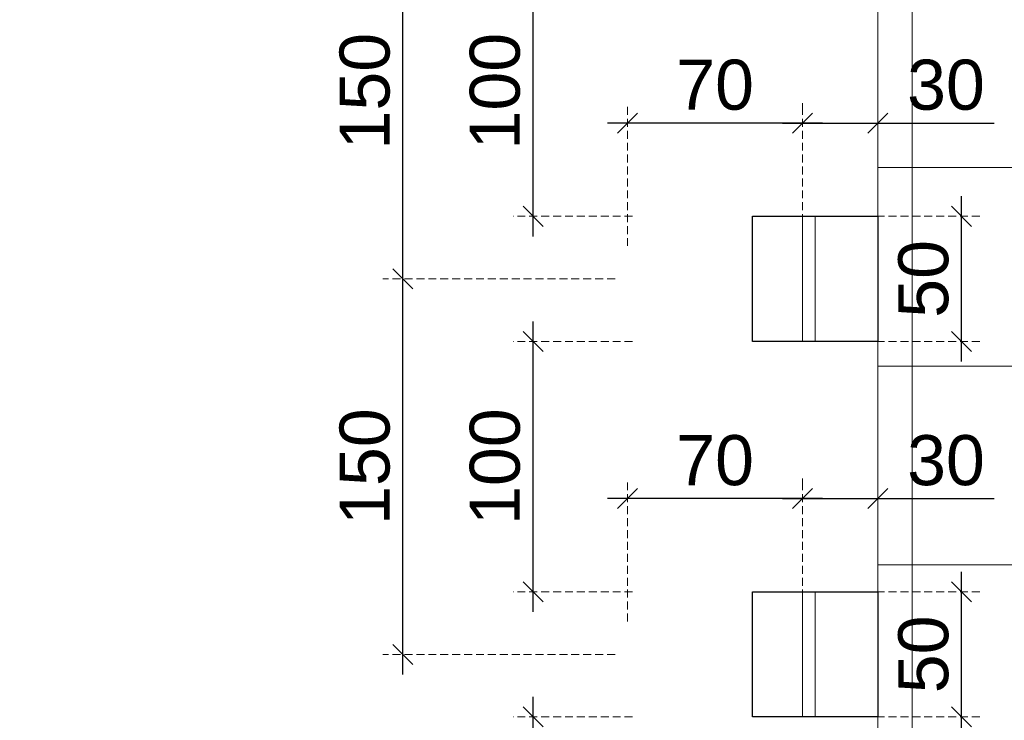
# Model space of a CAD drawing. Header units: millimetres. Extents: x 3652085 to 3778338, y -303702 to -273644.
# Tile 254 of 256: x 3690332 to 3690726, y -277391 to -277112. Entities that reach past the tile are written whole.
import ezdxf

# ---------------------------------------------------------------- set-up
doc = ezdxf.new("R2010")
doc.units = ezdxf.units.MM
doc.header["$PDMODE"] = 34
doc.linetypes.add('HIDDEN2', pattern=[4.7625, 3.175, -1.5875])
doc.layers.add('!!!! BALCONY', color=7, linetype='Continuous')
doc.layers.add('!!!! GAIZIS AIVANI', color=7, linetype='Continuous')
for name, color, linetype, lineweight in [('004 Brick Wall', 7, 'Continuous', 0), ('DETAIL-GRILL (HAUSART)', 250, 'Continuous', 5), ('DIM-03    (HAUSART)', 111, 'Continuous', 5), ('METAL-CONSTRUCTION (HAUSART)', 186, 'Continuous', 5), ('SYMBOL-DETAIL    (HAUSART)', 2, 'Continuous', 5)]:
    doc.layers.add(name, color=color, linetype=linetype, lineweight=lineweight)
doc.styles.add('1-10 Eng HA', font='arial.ttf', dxfattribs={"height": 20})
doc.dimstyles.new('1-10 Eng HA', dxfattribs={"dimtxt": 20, "dimasz": 8, "dimexe": 8, "dimexo": 5, "dimgap": 5, "dimtad": 1, "dimdec": 0, "dimlfac": -1, "dimzin": 0, "dimdsep": 46, "dimtxsty": '1-10 Eng HA', "dimblk": 'OBLIQUE', "dimcen": 0.09, "dimdle": 8, "dimclrd": 256, "dimclre": 256, "dimclrt": 256, "dimadec": 0, "dimazin": 0, "dimtfac": 1, "dimtdec": 0, "dimtofl": 0, "dimtmove": 0, "dimatfit": 3, "dimldrblk": 'OBLIQUE', "dimfxl": 1, "dimtolj": 1, "dimtzin": 0, "dimlwe": 0, "dimarcsym": 0})

# ---------------------------------------------------------------- blocks, each defined once
blk = doc.blocks.new('12')
at = {"layer": '!!!! GAIZIS AIVANI', "color": 7}
for points in [[(2049.18, 50), (2049.18, 0), (1999.18, 0), (1999.18, 50), (2049.18, 50)], [(2199.18, 50), (2199.18, 0), (2149.18, 0), (2149.18, 50), (2199.18, 50)]]:
    blk.add_lwpolyline(points, close=True, dxfattribs=at)
blk = doc.blocks.new('_Oblique')
at = {"color": 0, "linetype": 'ByBlock', "lineweight": -2}
blk.add_line((-0.5, -0.5), (0.5, 0.5), dxfattribs=at)
blk = doc.blocks.new('*D361')
at = {"layer": 'Defpoints', "color": 0, "lineweight": 0, "transparency": 16777216}
for p in [(3690636.51, -277190.07), (3690708.82, -277190.07), (3690636.51, -277240.07)]:
    blk.add_point(p, dxfattribs=at)
at = {"layer": 'DIM-03    (HAUSART)', "lineweight": -2, "transparency": 16777216}
blk.add_line((3690708.82, -277248.07), (3690708.82, -277182.07), dxfattribs=at)
at = {"layer": 'DIM-03    (HAUSART)', "linetype": 'HIDDEN2', "lineweight": 0, "transparency": 16777216}
for p, q in [((3690641.51, -277190.07), (3690716.82, -277190.07)), ((3690641.51, -277240.07), (3690716.82, -277240.07))]:
    blk.add_line(p, q, dxfattribs=at)
at = {"layer": 'DIM-03    (HAUSART)', "lineweight": -2, "transparency": 16777216, "xscale": 8, "yscale": 8, "zscale": 8}
for p, rotation in [((3690708.82, -277190.07), 90), ((3690708.82, -277240.07), 270)]:
    blk.add_blockref('_Oblique', p, dxfattribs=dict(at, rotation=rotation))
at = {"layer": 'DIM-03    (HAUSART)', "transparency": 16777216, "insert": (3690693.61, -277215.07), "char_height": 20, "attachment_point": 5, "rotation": 90, "style": '1-10 Eng HA'}
blk.add_mtext('\\A1;50', dxfattribs=at)
blk = doc.blocks.new('*D362')
at = {"layer": 'Defpoints', "color": 0, "lineweight": 0, "transparency": 16777216}
for p in [(3690575.27, -277152.83), (3690575.27, -277206.92), (3690645.27, -277206.92)]:
    blk.add_point(p, dxfattribs=at)
at = {"layer": 'DIM-03    (HAUSART)', "linetype": 'HIDDEN2', "lineweight": 0, "transparency": 16777216}
for p, q in [((3690575.27, -277201.92), (3690575.27, -277144.83)), ((3690645.27, -277201.92), (3690645.27, -277144.83))]:
    blk.add_line(p, q, dxfattribs=at)
at = {"layer": 'DIM-03    (HAUSART)', "lineweight": -2, "transparency": 16777216}
blk.add_line((3690653.27, -277152.83), (3690567.27, -277152.83), dxfattribs=at)
at = {"layer": 'DIM-03    (HAUSART)', "lineweight": -2, "transparency": 16777216, "xscale": 8, "yscale": 8, "zscale": 8, "rotation": 180}
blk.add_blockref('_Oblique', (3690575.27, -277152.83), dxfattribs=at)
at = {"layer": 'DIM-03    (HAUSART)', "lineweight": -2, "transparency": 16777216, "xscale": 8, "yscale": 8, "zscale": 8}
blk.add_blockref('_Oblique', (3690645.27, -277152.83), dxfattribs=at)
at = {"layer": 'DIM-03    (HAUSART)', "transparency": 16777216, "insert": (3690610.27, -277137.62), "char_height": 20, "attachment_point": 5, "style": '1-10 Eng HA'}
blk.add_mtext('\\A1;70', dxfattribs=at)
blk = doc.blocks.new('*D363')
at = {"layer": 'Defpoints', "color": 0, "lineweight": 0, "transparency": 16777216}
for p in [(3690645.27, -277152.83), (3690675.27, -277152.83), (3690675.27, -277152.83)]:
    blk.add_point(p, dxfattribs=at)
at = {"layer": 'DIM-03    (HAUSART)', "linetype": 'HIDDEN2', "lineweight": 0, "transparency": 16777216}
for p, q in [((3690645.27, -277147.83), (3690645.27, -277144.83)), ((3690675.27, -277147.83), (3690675.27, -277144.83))]:
    blk.add_line(p, q, dxfattribs=at)
at = {"layer": 'DIM-03    (HAUSART)', "lineweight": -2, "transparency": 16777216}
for p, q in [((3690637.27, -277152.83), (3690675.27, -277152.83)), ((3690675.27, -277152.83), (3690721.84, -277152.83))]:
    blk.add_line(p, q, dxfattribs=at)
at = {"layer": 'DIM-03    (HAUSART)', "lineweight": -2, "transparency": 16777216, "xscale": 8, "yscale": 8, "zscale": 8, "rotation": 180}
blk.add_blockref('_Oblique', (3690645.27, -277152.83), dxfattribs=at)
at = {"layer": 'DIM-03    (HAUSART)', "lineweight": -2, "transparency": 16777216, "xscale": 8, "yscale": 8, "zscale": 8}
blk.add_blockref('_Oblique', (3690675.27, -277152.83), dxfattribs=at)
at = {"layer": 'DIM-03    (HAUSART)', "transparency": 16777216, "insert": (3690702.56, -277137.62), "char_height": 20, "attachment_point": 5, "style": '1-10 Eng HA'}
blk.add_mtext('\\A1;30', dxfattribs=at)
blk = doc.blocks.new('*D364')
at = {"layer": 'Defpoints', "color": 0, "lineweight": 0, "transparency": 16777216}
for p in [(3690636.51, -277340.07), (3690708.82, -277340.07), (3690636.51, -277390.07)]:
    blk.add_point(p, dxfattribs=at)
at = {"layer": 'DIM-03    (HAUSART)', "lineweight": -2, "transparency": 16777216}
blk.add_line((3690708.82, -277398.07), (3690708.82, -277332.07), dxfattribs=at)
at = {"layer": 'DIM-03    (HAUSART)', "linetype": 'HIDDEN2', "lineweight": 0, "transparency": 16777216}
for p, q in [((3690641.51, -277340.07), (3690716.82, -277340.07)), ((3690641.51, -277390.07), (3690716.82, -277390.07))]:
    blk.add_line(p, q, dxfattribs=at)
at = {"layer": 'DIM-03    (HAUSART)', "lineweight": -2, "transparency": 16777216, "xscale": 8, "yscale": 8, "zscale": 8}
for p, rotation in [((3690708.82, -277340.07), 90), ((3690708.82, -277390.07), 270)]:
    blk.add_blockref('_Oblique', p, dxfattribs=dict(at, rotation=rotation))
at = {"layer": 'DIM-03    (HAUSART)', "transparency": 16777216, "insert": (3690693.61, -277365.07), "char_height": 20, "attachment_point": 5, "rotation": 90, "style": '1-10 Eng HA'}
blk.add_mtext('\\A1;50', dxfattribs=at)
blk = doc.blocks.new('*D365')
at = {"layer": 'Defpoints', "color": 0, "lineweight": 0, "transparency": 16777216}
for p in [(3690575.27, -277302.83), (3690575.27, -277356.92), (3690645.27, -277356.92)]:
    blk.add_point(p, dxfattribs=at)
at = {"layer": 'DIM-03    (HAUSART)', "linetype": 'HIDDEN2', "lineweight": 0, "transparency": 16777216}
for p, q in [((3690575.27, -277351.92), (3690575.27, -277294.83)), ((3690645.27, -277351.92), (3690645.27, -277294.83))]:
    blk.add_line(p, q, dxfattribs=at)
at = {"layer": 'DIM-03    (HAUSART)', "lineweight": -2, "transparency": 16777216}
blk.add_line((3690653.27, -277302.83), (3690567.27, -277302.83), dxfattribs=at)
at = {"layer": 'DIM-03    (HAUSART)', "lineweight": -2, "transparency": 16777216, "xscale": 8, "yscale": 8, "zscale": 8, "rotation": 180}
blk.add_blockref('_Oblique', (3690575.27, -277302.83), dxfattribs=at)
at = {"layer": 'DIM-03    (HAUSART)', "lineweight": -2, "transparency": 16777216, "xscale": 8, "yscale": 8, "zscale": 8}
blk.add_blockref('_Oblique', (3690645.27, -277302.83), dxfattribs=at)
at = {"layer": 'DIM-03    (HAUSART)', "transparency": 16777216, "insert": (3690610.27, -277287.62), "char_height": 20, "attachment_point": 5, "style": '1-10 Eng HA'}
blk.add_mtext('\\A1;70', dxfattribs=at)
blk = doc.blocks.new('*D366')
at = {"layer": 'Defpoints', "color": 0, "lineweight": 0, "transparency": 16777216}
for p in [(3690645.27, -277302.83), (3690675.27, -277302.83), (3690675.27, -277302.83)]:
    blk.add_point(p, dxfattribs=at)
at = {"layer": 'DIM-03    (HAUSART)', "linetype": 'HIDDEN2', "lineweight": 0, "transparency": 16777216}
for p, q in [((3690645.27, -277297.83), (3690645.27, -277294.83)), ((3690675.27, -277297.83), (3690675.27, -277294.83))]:
    blk.add_line(p, q, dxfattribs=at)
at = {"layer": 'DIM-03    (HAUSART)', "lineweight": -2, "transparency": 16777216}
for p, q in [((3690637.27, -277302.83), (3690675.27, -277302.83)), ((3690675.27, -277302.83), (3690721.84, -277302.83))]:
    blk.add_line(p, q, dxfattribs=at)
at = {"layer": 'DIM-03    (HAUSART)', "lineweight": -2, "transparency": 16777216, "xscale": 8, "yscale": 8, "zscale": 8, "rotation": 180}
blk.add_blockref('_Oblique', (3690645.27, -277302.83), dxfattribs=at)
at = {"layer": 'DIM-03    (HAUSART)', "lineweight": -2, "transparency": 16777216, "xscale": 8, "yscale": 8, "zscale": 8}
blk.add_blockref('_Oblique', (3690675.27, -277302.83), dxfattribs=at)
at = {"layer": 'DIM-03    (HAUSART)', "transparency": 16777216, "insert": (3690702.56, -277287.62), "char_height": 20, "attachment_point": 5, "style": '1-10 Eng HA'}
blk.add_mtext('\\A1;30', dxfattribs=at)
blk = doc.blocks.new('*D367')
at = {"layer": 'Defpoints', "color": 0, "lineweight": 0, "transparency": 16777216}
for p in [(3690485.51, -277215.07), (3690575.27, -277215.07), (3690575.27, -277365.07)]:
    blk.add_point(p, dxfattribs=at)
at = {"layer": 'DIM-03    (HAUSART)', "lineweight": -2, "transparency": 16777216}
blk.add_line((3690485.51, -277373.07), (3690485.51, -277207.07), dxfattribs=at)
at = {"layer": 'DIM-03    (HAUSART)', "linetype": 'HIDDEN2', "lineweight": 0, "transparency": 16777216}
for p, q in [((3690570.27, -277215.07), (3690477.51, -277215.07)), ((3690570.27, -277365.07), (3690477.51, -277365.07))]:
    blk.add_line(p, q, dxfattribs=at)
at = {"layer": 'DIM-03    (HAUSART)', "lineweight": -2, "transparency": 16777216, "xscale": 8, "yscale": 8, "zscale": 8}
for p, rotation in [((3690485.51, -277215.07), 90), ((3690485.51, -277365.07), 270)]:
    blk.add_blockref('_Oblique', p, dxfattribs=dict(at, rotation=rotation))
at = {"layer": 'DIM-03    (HAUSART)', "lineweight": 0, "transparency": 16777216, "insert": (3690470.3, -277290.07), "char_height": 20, "attachment_point": 5, "rotation": 90, "style": '1-10 Eng HA'}
blk.add_mtext('\\A1;150', dxfattribs=at)
blk = doc.blocks.new('*D368')
at = {"layer": 'Defpoints', "color": 0, "lineweight": 0, "transparency": 16777216}
for p in [(3690485.51, -277065.07), (3690575.27, -277065.07), (3690575.27, -277215.07)]:
    blk.add_point(p, dxfattribs=at)
at = {"layer": 'DIM-03    (HAUSART)', "lineweight": -2, "transparency": 16777216}
blk.add_line((3690485.51, -277223.07), (3690485.51, -277057.07), dxfattribs=at)
at = {"layer": 'DIM-03    (HAUSART)', "linetype": 'HIDDEN2', "lineweight": 0, "transparency": 16777216}
for p, q in [((3690570.27, -277065.07), (3690477.51, -277065.07)), ((3690570.27, -277215.07), (3690477.51, -277215.07))]:
    blk.add_line(p, q, dxfattribs=at)
at = {"layer": 'DIM-03    (HAUSART)', "lineweight": -2, "transparency": 16777216, "xscale": 8, "yscale": 8, "zscale": 8}
for p, rotation in [((3690485.51, -277065.07), 90), ((3690485.51, -277215.07), 270)]:
    blk.add_blockref('_Oblique', p, dxfattribs=dict(at, rotation=rotation))
at = {"layer": 'DIM-03    (HAUSART)', "lineweight": 0, "transparency": 16777216, "insert": (3690470.3, -277140.07), "char_height": 20, "attachment_point": 5, "rotation": 90, "style": '1-10 Eng HA'}
blk.add_mtext('\\A1;150', dxfattribs=at)
blk = doc.blocks.new('*D376')
at = {"layer": 'Defpoints', "color": 0, "lineweight": 0, "transparency": 16777216}
for p in [(3690537.56, -277240.07), (3690582.27, -277240.07), (3690582.27, -277340.07)]:
    blk.add_point(p, dxfattribs=at)
at = {"layer": 'DIM-03    (HAUSART)', "lineweight": -2, "transparency": 16777216}
blk.add_line((3690537.56, -277348.07), (3690537.56, -277232.07), dxfattribs=at)
at = {"layer": 'DIM-03    (HAUSART)', "linetype": 'HIDDEN2', "lineweight": 0, "transparency": 16777216}
for p, q in [((3690577.27, -277240.07), (3690529.56, -277240.07)), ((3690577.27, -277340.07), (3690529.56, -277340.07))]:
    blk.add_line(p, q, dxfattribs=at)
at = {"layer": 'DIM-03    (HAUSART)', "lineweight": -2, "transparency": 16777216, "xscale": 8, "yscale": 8, "zscale": 8}
for p, rotation in [((3690537.56, -277240.07), 90), ((3690537.56, -277340.07), 270)]:
    blk.add_blockref('_Oblique', p, dxfattribs=dict(at, rotation=rotation))
at = {"layer": 'DIM-03    (HAUSART)', "transparency": 16777216, "insert": (3690522.35, -277290.07), "char_height": 20, "attachment_point": 5, "rotation": 90, "style": '1-10 Eng HA'}
blk.add_mtext('\\A1;100', dxfattribs=at)
blk = doc.blocks.new('*D377')
at = {"layer": 'Defpoints', "color": 0, "lineweight": 0, "transparency": 16777216}
for p in [(3690537.56, -277090.07), (3690582.27, -277090.07), (3690582.27, -277190.07)]:
    blk.add_point(p, dxfattribs=at)
at = {"layer": 'DIM-03    (HAUSART)', "lineweight": -2, "transparency": 16777216}
blk.add_line((3690537.56, -277198.07), (3690537.56, -277082.07), dxfattribs=at)
at = {"layer": 'DIM-03    (HAUSART)', "linetype": 'HIDDEN2', "lineweight": 0, "transparency": 16777216}
for p, q in [((3690577.27, -277090.07), (3690529.56, -277090.07)), ((3690577.27, -277190.07), (3690529.56, -277190.07))]:
    blk.add_line(p, q, dxfattribs=at)
at = {"layer": 'DIM-03    (HAUSART)', "lineweight": -2, "transparency": 16777216, "xscale": 8, "yscale": 8, "zscale": 8}
for p, rotation in [((3690537.56, -277090.07), 90), ((3690537.56, -277190.07), 270)]:
    blk.add_blockref('_Oblique', p, dxfattribs=dict(at, rotation=rotation))
at = {"layer": 'DIM-03    (HAUSART)', "transparency": 16777216, "insert": (3690522.35, -277140.07), "char_height": 20, "attachment_point": 5, "rotation": 90, "style": '1-10 Eng HA'}
blk.add_mtext('\\A1;100', dxfattribs=at)
blk = doc.blocks.new('*D397')
at = {"layer": 'Defpoints', "color": 0, "lineweight": 0, "transparency": 16777216}
for p in [(3690537.56, -277390.07), (3690582.27, -277390.07), (3690582.27, -277431.86)]:
    blk.add_point(p, dxfattribs=at)
at = {"layer": 'DIM-03    (HAUSART)', "lineweight": -2, "transparency": 16777216}
blk.add_line((3690537.56, -277439.86), (3690537.56, -277382.07), dxfattribs=at)
at = {"layer": 'DIM-03    (HAUSART)', "linetype": 'HIDDEN2', "lineweight": 0, "transparency": 16777216}
for p, q in [((3690577.27, -277390.07), (3690529.56, -277390.07)), ((3690577.27, -277431.86), (3690529.56, -277431.86))]:
    blk.add_line(p, q, dxfattribs=at)
at = {"layer": 'DIM-03    (HAUSART)', "lineweight": -2, "transparency": 16777216, "xscale": 8, "yscale": 8, "zscale": 8}
for p, rotation in [((3690537.56, -277390.07), 90), ((3690537.56, -277431.86), 270)]:
    blk.add_blockref('_Oblique', p, dxfattribs=dict(at, rotation=rotation))
at = {"layer": 'DIM-03    (HAUSART)', "transparency": 16777216, "insert": (3690522.52, -277410.96), "char_height": 20, "attachment_point": 5, "rotation": 90, "style": '1-10 Eng HA'}
blk.add_mtext('\\A1;42', dxfattribs=at)

msp = doc.modelspace()

# ---------------------------------------------------------------- hatches: boundary and pattern name
at = {"layer": '!!!! BALCONY', "linetype": 'Continuous', "lineweight": 13}
h = msp.add_hatch(dxfattribs=at)
h.set_pattern_fill('NET', color=252, scale=25, angle=360, style=0)
h.set_pattern_definition([(0, (-21362.315, 45806.32), (2e-14, 79.375), []), (90, (-21362.315, 45806.32), (-79.375, 2e-14), [])])
h.paths.add_polyline_path([(3690675.27, -275191.86), (3690675.27, -277431.86), (3690865.16, -277431.86), (3690865.16, -275191.86)])

# ---------------------------------------------------------------- linework, layer by layer
at = {"layer": '004 Brick Wall', "lineweight": 0, "elevation": -6533.61}
msp.add_lwpolyline([(3690675.27, -277431.86), (3690675.27, -275191.86)], dxfattribs=at)
at = {"layer": 'METAL-CONSTRUCTION (HAUSART)', "lineweight": 0}
for p, q in [((3690650.27, -277240.05, -6533.61), (3690650.27, -277190.07, -6533.61)), ((3690650.27, -277390.05, -6533.61), (3690650.27, -277340.07, -6533.61))]:
    msp.add_line(p, q, dxfattribs=at)
at = {"layer": 'METAL-CONSTRUCTION (HAUSART)', "lineweight": 0, "elevation": -6533.61}
for points in [[(3690675.27, -277240.05), (3690675.27, -277190.07), (3690645.27, -277190.07), (3690645.27, -277197.07), (3690645.27, -277233.07), (3690645.27, -277240.05), (3690675.27, -277240.05)], [(3690675.27, -277390.05), (3690675.27, -277340.07), (3690645.27, -277340.07), (3690645.27, -277347.07), (3690645.27, -277383.07), (3690645.27, -277390.05), (3690675.27, -277390.05)]]:
    msp.add_lwpolyline(points, close=True, dxfattribs=at)
at = {"layer": 'SYMBOL-DETAIL    (HAUSART)', "color": 171, "ltscale": 0.5, "elevation": -6533.61}
msp.add_lwpolyline([(3690379.5, -274815.35, 6, 6, 0), (3690379.5, -274875.21, 0, 0, 0), (3690379.5, -276290.14, 0, 0, 0), (3690335.31, -276303.55, 0, 0, 0), (3690423.68, -276315.33, 0, 0, 0), (3690379.5, -276327.01, 0, 0, 0), (3690379.5, -277743.67, 6, 6, 0), (3690379.5, -277803.53, 0, 0, 0)], format="xyseb", dxfattribs=at)

# ---------------------------------------------------------------- block references
at = {"layer": 'DETAIL-GRILL (HAUSART)', "rotation": 270}
msp.add_blockref('12', (3690625.27, -275190.87, -6533.61), dxfattribs=at)

# ---------------------------------------------------------------- dimensions: what is measured, and where the dimension line sits
at = {"layer": 'DIM-03    (HAUSART)', "lineweight": 0}
for base, p1, p2, picture, middle in [((3690485.51, -277065.07, -6533.61), (3690575.27, -277215.07, -6533.61), (3690575.27, -277065.07, -6533.61), '*D368', (3690470.3, -277140.07, -6533.61)), ((3690485.51, -277215.07, -6533.61), (3690575.27, -277365.07, -6533.61), (3690575.27, -277215.07, -6533.61), '*D367', (3690470.3, -277290.07, -6533.61))]:
    dim = msp.add_linear_dim(base=base, p1=p1, p2=p2, angle=90, dimstyle='1-10 Eng HA', dxfattribs=at)
    dim.commit()
    dim.dimension.update_dxf_attribs({"geometry": picture, "text_midpoint": middle})
at = {"layer": 'DIM-03    (HAUSART)'}
for base, p1, p2, angle, picture, middle in [((3690537.56, -277090.07, -6533.61), (3690582.27, -277190.07, -6533.61), (3690582.27, -277090.07, -6533.61), 90, '*D377', (3690522.35, -277140.07, -6533.61)), ((3690575.27, -277152.83, -6533.61), (3690645.27, -277206.92, -6533.61), (3690575.27, -277206.92, -6533.61), 180, '*D362', (3690610.27, -277137.62, -6533.61)), ((3690675.27, -277152.83, -6533.61), (3690645.27, -277152.83, -6533.61), (3690675.27, -277152.83, -6533.61), 180, '*D363', (3690702.56, -277137.62, -6533.61)), ((3690708.82, -277190.07, -6533.61), (3690636.51, -277240.07, -6533.61), (3690636.51, -277190.07, -6533.61), 90, '*D361', (3690693.61, -277215.07, -6533.61)), ((3690537.56, -277240.07, -6533.61), (3690582.27, -277340.07, -6533.61), (3690582.27, -277240.07, -6533.61), 90, '*D376', (3690522.35, -277290.07, -6533.61)), ((3690575.27, -277302.83, -6533.61), (3690645.27, -277356.92, -6533.61), (3690575.27, -277356.92, -6533.61), 180, '*D365', (3690610.27, -277287.62, -6533.61)), ((3690675.27, -277302.83, -6533.61), (3690645.27, -277302.83, -6533.61), (3690675.27, -277302.83, -6533.61), 180, '*D366', (3690702.56, -277287.62, -6533.61)), ((3690708.82, -277340.07, -6533.61), (3690636.51, -277390.07, -6533.61), (3690636.51, -277340.07, -6533.61), 90, '*D364', (3690693.61, -277365.07, -6533.61)), ((3690537.56, -277390.07, -6533.61), (3690582.27, -277431.86, -6533.61), (3690582.27, -277390.07, -6533.61), 90, '*D397', (3690522.52, -277410.96, -6533.61))]:
    dim = msp.add_linear_dim(base=base, p1=p1, p2=p2, angle=angle, dimstyle='1-10 Eng HA', dxfattribs=at)
    dim.commit()
    dim.dimension.update_dxf_attribs({"geometry": picture, "text_midpoint": middle})

doc.saveas('drawing.dxf')
